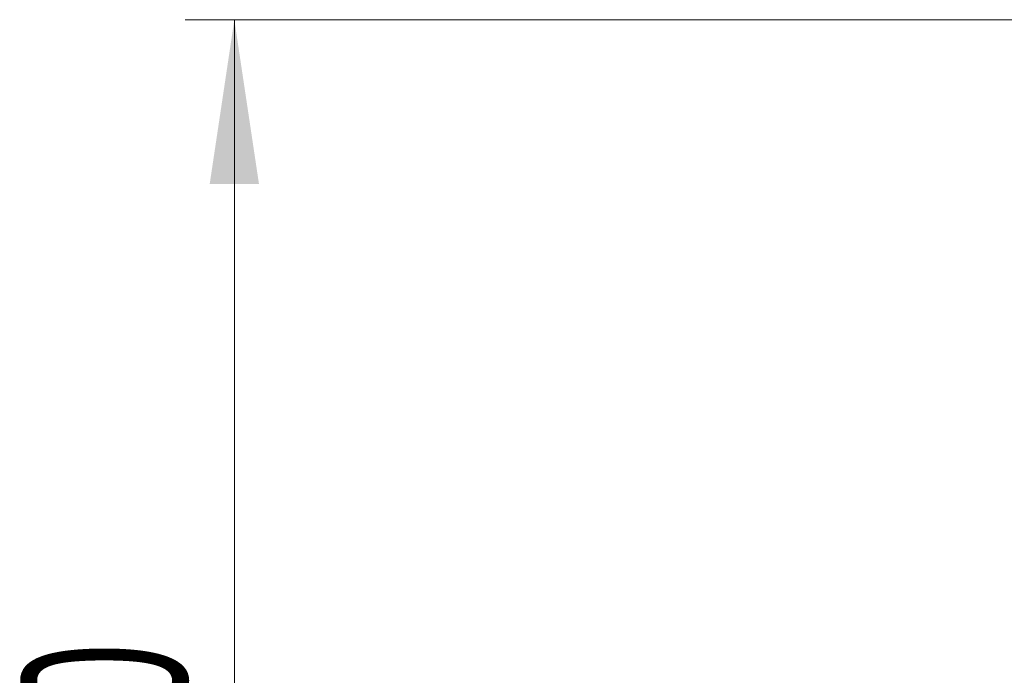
# Model space of a CAD drawing. Header units: millimetres. Extents: x 0 to 8410, y 0 to 5940.
# Tile 42 of 179: x 818 to 1118, y 4278 to 4478. Entities that reach past the tile are written whole.
import ezdxf

# ---------------------------------------------------------------- set-up
doc = ezdxf.new("R2010")
doc.units = ezdxf.units.MM
doc.header["$LTSCALE"] = 10
doc.styles.add('SLDTEXTSTYLE0', font='TXT', dxfattribs={"width": 0.605})
doc.dimstyles.new('SLDDIMSTYLE0', dxfattribs={"dimtxt": 50, "dimasz": 50, "dimexe": 0, "dimexo": 0.0625, "dimgap": 12.5, "dimtad": 1, "dimtoh": 1, "dimdec": 1, "dimrnd": 1e-09, "dimzin": 12, "dimdsep": 46, "dimtxsty": 'SLDTEXTSTYLE0', "dimsah": 1, "dimcen": 0.09, "dimadec": 0, "dimazin": 0, "dimtfac": 1, "dimtofl": 0, "dimtmove": 0, "dimatfit": 3, "dimfxl": 0, "dimfrac": 2, "dimtolj": 1, "dimtzin": 12, "dimarcsym": 0})

# ---------------------------------------------------------------- blocks, each defined once
blk = doc.blocks.new('*D13')
at = {"color": 7, "linetype": 'Continuous', "lineweight": 0}
for p, q in [((1125.65, 4477.87), (868.7, 4477.87)), ((883.7, 4077.87), (883.7, 4477.87)), ((1125.65, 4077.87), (868.7, 4077.87))]:
    blk.add_line(p, q, dxfattribs=at)
for points in [[(883.7, 4477.87), (876.2, 4427.87), (891.2, 4427.87)], [(883.7, 4077.87), (891.2, 4127.87), (876.2, 4127.87)]]:
    blk.add_solid(points, dxfattribs=at)
at = {"color": 7, "linetype": 'Continuous', "lineweight": 0, "insert": (819.25, 4220.58), "char_height": 50, "attachment_point": 1, "rotation": 90, "style": 'SLDTEXTSTYLE0'}
blk.add_mtext('400', dxfattribs=at)

msp = doc.modelspace()

# ---------------------------------------------------------------- dimensions: what is measured, and where the dimension line sits
at = {"color": 7, "linetype": 'Continuous', "lineweight": 0}
dim = msp.add_linear_dim(base=(883.7, 4477.87), p1=(1125.65, 4077.87), p2=(1125.65, 4477.87), angle=90, dimstyle='SLDDIMSTYLE0', dxfattribs=at)
dim.commit()
dim.dimension.update_dxf_attribs({"geometry": '*D13', "text_midpoint": (883.7, 4277.87), "dimtype": 160})

doc.saveas('drawing.dxf')
